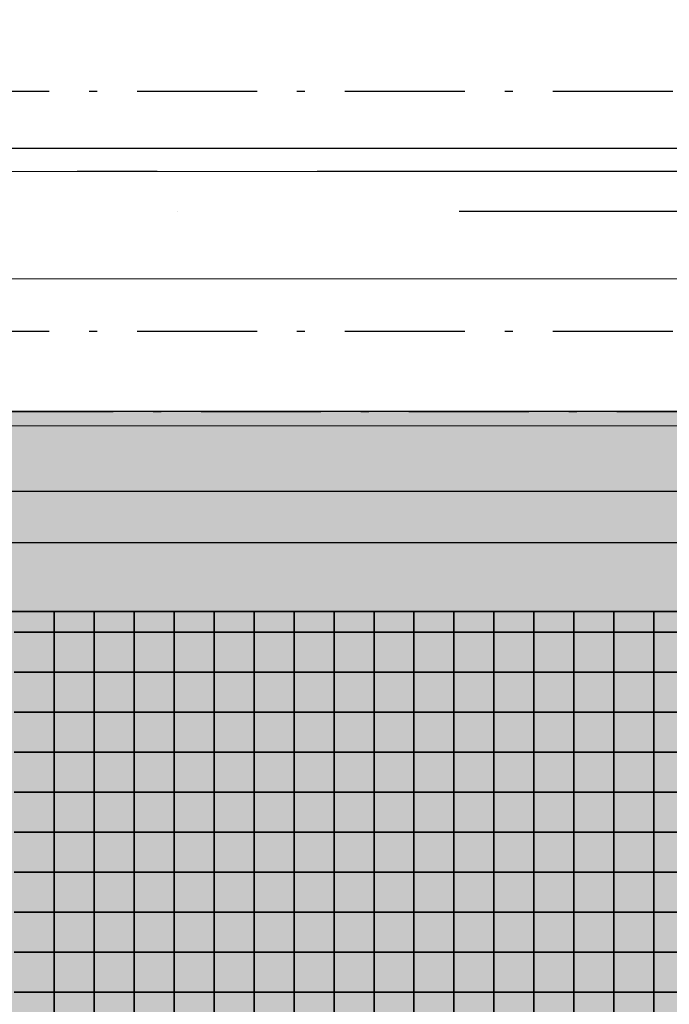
# Model space of a CAD drawing. Header units: millimetres. Extents: x -173281 to 144469, y -85977 to 83288.
# Tile 118 of 256: x -66947 to -66540, y -44333 to -43717. Entities that reach past the tile are written whole.
import ezdxf
from ezdxf.enums import TextEntityAlignment as Align

# ---------------------------------------------------------------- set-up
doc = ezdxf.new("R2010")
doc.units = ezdxf.units.MM
doc.header["$LTSCALE"] = 0.5
doc.header["$MEASUREMENT"] = 0
for name, pattern in [('Akselinje', [1500, 1000, -200, 100, -200]), ('Over snittplan', [260, 150, -50, 10, -50]), ('PLINE', [0]), ('Prikk & stiplet', [1340.555525, 705.555534, -352.777767, 0, -282.222223])]:
    doc.linetypes.add(name, pattern=pattern)
for name, color, linetype in [('216- Direkte fundamentering(Nye konstruksjoner)', 7, 'Continuous'), ('223- Bjelker', 7, 'Continuous'), ('231- Bærende yttervegger', 7, 'Continuous'), ('231- Bærende yttervegger(Nye konstruksjoner)', 7, 'Continuous'), ('244- Vinduer_ dører_ foldevegger(Nye konstruksjoner)', 7, 'Continuous'), ('252- Gulv på grunn_ bunnplate', 7, 'Continuous'), ('255- Gulvoverflate (Skravur)(Nye konstruksjoner)', 7, 'Continuous'), ('256- Faste himlinger og overflatebehandling(Nye konstruksjoner)', 7, 'Continuous'), ('82-- Modullinjer', 7, 'Continuous')]:
    doc.layers.add(name, color=color, linetype=linetype)
doc.layers.add('234- Vinduer_ dører_ porter(Nye konstruksjoner)', color=7, linetype='Continuous', lineweight=0)
doc.styles.add('GENERATED_STYLE_2', font='arial.ttf')

# ---------------------------------------------------------------- blocks, each defined once
blk = doc.blocks.new('*X32')
at = {"layer": '255- Gulvoverflate (Skravur)(Nye konstruksjoner)', "linetype": 'PLINE'}
for p, q in [((-66925, -44100), (-66925, -44086.93)), ((-66925, -44086.93), (-66925, -44100)), ((-66900, -44100), (-66900, -44086.93)), ((-66900, -44086.93), (-66900, -44100)), ((-66875, -44100), (-66875, -44086.93)), ((-66875, -44086.93), (-66875, -44100)), ((-66850, -44100), (-66850, -44086.93)), ((-66850, -44086.93), (-66850, -44100)), ((-66825, -44100), (-66825, -44086.93)), ((-66825, -44086.93), (-66825, -44100)), ((-66800, -44100), (-66800, -44086.93)), ((-66800, -44086.93), (-66800, -44100)), ((-66775, -44100), (-66775, -44086.93)), ((-66775, -44086.93), (-66775, -44100)), ((-66750, -44100), (-66750, -44086.93)), ((-66750, -44086.93), (-66750, -44100)), ((-66725, -44100), (-66725, -44086.93)), ((-66725, -44086.93), (-66725, -44100)), ((-66700, -44100), (-66700, -44086.93)), ((-66700, -44086.93), (-66700, -44100)), ((-66675, -44100), (-66675, -44086.93)), ((-66675, -44086.93), (-66675, -44100)), ((-66650, -44100), (-66650, -44086.93)), ((-66650, -44086.93), (-66650, -44100)), ((-66625, -44100), (-66625, -44086.93)), ((-66625, -44086.93), (-66625, -44100)), ((-66600, -44100), (-66600, -44086.93)), ((-66600, -44086.93), (-66600, -44100)), ((-66575, -44100), (-66575, -44086.93)), ((-66575, -44086.93), (-66575, -44100)), ((-66550, -44100), (-66550, -44086.93)), ((-66550, -44086.93), (-66550, -44100)), ((-66950, -44100), (-66925, -44100)), ((-66925, -44100), (-66950, -44100)), ((-66925, -44100), (-66900, -44100)), ((-66925, -44125), (-66925, -44100)), ((-66900, -44100), (-66925, -44100)), ((-66925, -44100), (-66925, -44125)), ((-66900, -44100), (-66875, -44100)), ((-66900, -44125), (-66900, -44100)), ((-66875, -44100), (-66900, -44100)), ((-66900, -44100), (-66900, -44125)), ((-66875, -44100), (-66850, -44100)), ((-66875, -44125), (-66875, -44100)), ((-66850, -44100), (-66875, -44100)), ((-66875, -44100), (-66875, -44125)), ((-66850, -44100), (-66825, -44100)), ((-66850, -44125), (-66850, -44100)), ((-66825, -44100), (-66850, -44100)), ((-66850, -44100), (-66850, -44125)), ((-66825, -44100), (-66800, -44100)), ((-66825, -44125), (-66825, -44100)), ((-66800, -44100), (-66825, -44100)), ((-66825, -44100), (-66825, -44125)), ((-66800, -44100), (-66775, -44100)), ((-66800, -44125), (-66800, -44100)), ((-66775, -44100), (-66800, -44100)), ((-66800, -44100), (-66800, -44125)), ((-66775, -44100), (-66750, -44100)), ((-66775, -44125), (-66775, -44100)), ((-66750, -44100), (-66775, -44100)), ((-66775, -44100), (-66775, -44125)), ((-66750, -44100), (-66725, -44100)), ((-66750, -44125), (-66750, -44100)), ((-66725, -44100), (-66750, -44100)), ((-66750, -44100), (-66750, -44125)), ((-66725, -44100), (-66700, -44100)), ((-66725, -44125), (-66725, -44100)), ((-66700, -44100), (-66725, -44100)), ((-66725, -44100), (-66725, -44125)), ((-66700, -44100), (-66675, -44100)), ((-66700, -44125), (-66700, -44100)), ((-66675, -44100), (-66700, -44100)), ((-66700, -44100), (-66700, -44125)), ((-66675, -44100), (-66650, -44100)), ((-66675, -44125), (-66675, -44100)), ((-66650, -44100), (-66675, -44100)), ((-66675, -44100), (-66675, -44125)), ((-66650, -44100), (-66625, -44100)), ((-66650, -44125), (-66650, -44100)), ((-66625, -44100), (-66650, -44100)), ((-66650, -44100), (-66650, -44125)), ((-66625, -44100), (-66600, -44100)), ((-66625, -44125), (-66625, -44100)), ((-66600, -44100), (-66625, -44100)), ((-66625, -44100), (-66625, -44125)), ((-66600, -44100), (-66575, -44100)), ((-66600, -44125), (-66600, -44100)), ((-66575, -44100), (-66600, -44100)), ((-66600, -44100), (-66600, -44125)), ((-66575, -44100), (-66550, -44100)), ((-66575, -44125), (-66575, -44100)), ((-66550, -44100), (-66575, -44100)), ((-66575, -44100), (-66575, -44125)), ((-66550, -44100), (-66525, -44100)), ((-66550, -44125), (-66550, -44100)), ((-66525, -44100), (-66550, -44100)), ((-66550, -44100), (-66550, -44125)), ((-66950, -44125), (-66925, -44125)), ((-66925, -44125), (-66950, -44125)), ((-66925, -44125), (-66900, -44125)), ((-66925, -44150), (-66925, -44125)), ((-66900, -44125), (-66925, -44125)), ((-66925, -44125), (-66925, -44150)), ((-66900, -44125), (-66875, -44125)), ((-66900, -44150), (-66900, -44125)), ((-66875, -44125), (-66900, -44125)), ((-66900, -44125), (-66900, -44150)), ((-66875, -44125), (-66850, -44125)), ((-66875, -44150), (-66875, -44125)), ((-66850, -44125), (-66875, -44125)), ((-66875, -44125), (-66875, -44150)), ((-66850, -44125), (-66825, -44125)), ((-66850, -44150), (-66850, -44125)), ((-66825, -44125), (-66850, -44125)), ((-66850, -44125), (-66850, -44150)), ((-66825, -44125), (-66800, -44125)), ((-66825, -44150), (-66825, -44125)), ((-66800, -44125), (-66825, -44125)), ((-66825, -44125), (-66825, -44150)), ((-66800, -44125), (-66775, -44125)), ((-66800, -44150), (-66800, -44125)), ((-66775, -44125), (-66800, -44125)), ((-66800, -44125), (-66800, -44150)), ((-66775, -44125), (-66750, -44125)), ((-66775, -44150), (-66775, -44125)), ((-66750, -44125), (-66775, -44125)), ((-66775, -44125), (-66775, -44150)), ((-66750, -44125), (-66725, -44125)), ((-66750, -44150), (-66750, -44125)), ((-66725, -44125), (-66750, -44125)), ((-66750, -44125), (-66750, -44150)), ((-66725, -44125), (-66700, -44125)), ((-66725, -44150), (-66725, -44125)), ((-66700, -44125), (-66725, -44125)), ((-66725, -44125), (-66725, -44150)), ((-66700, -44125), (-66675, -44125)), ((-66700, -44150), (-66700, -44125)), ((-66675, -44125), (-66700, -44125)), ((-66700, -44125), (-66700, -44150)), ((-66675, -44125), (-66650, -44125)), ((-66675, -44150), (-66675, -44125)), ((-66650, -44125), (-66675, -44125)), ((-66675, -44125), (-66675, -44150)), ((-66650, -44125), (-66625, -44125)), ((-66650, -44150), (-66650, -44125)), ((-66625, -44125), (-66650, -44125)), ((-66650, -44125), (-66650, -44150)), ((-66625, -44125), (-66600, -44125)), ((-66625, -44150), (-66625, -44125)), ((-66600, -44125), (-66625, -44125)), ((-66625, -44125), (-66625, -44150)), ((-66600, -44125), (-66575, -44125)), ((-66600, -44150), (-66600, -44125)), ((-66575, -44125), (-66600, -44125)), ((-66600, -44125), (-66600, -44150)), ((-66575, -44125), (-66550, -44125)), ((-66575, -44150), (-66575, -44125)), ((-66550, -44125), (-66575, -44125)), ((-66575, -44125), (-66575, -44150)), ((-66550, -44125), (-66525, -44125)), ((-66550, -44150), (-66550, -44125)), ((-66525, -44125), (-66550, -44125)), ((-66550, -44125), (-66550, -44150)), ((-66950, -44150), (-66925, -44150)), ((-66925, -44150), (-66950, -44150)), ((-66925, -44150), (-66900, -44150)), ((-66925, -44175), (-66925, -44150)), ((-66900, -44150), (-66925, -44150)), ((-66925, -44150), (-66925, -44175)), ((-66900, -44150), (-66875, -44150)), ((-66900, -44175), (-66900, -44150)), ((-66875, -44150), (-66900, -44150)), ((-66900, -44150), (-66900, -44175)), ((-66875, -44150), (-66850, -44150)), ((-66875, -44175), (-66875, -44150)), ((-66850, -44150), (-66875, -44150)), ((-66875, -44150), (-66875, -44175)), ((-66850, -44150), (-66825, -44150)), ((-66850, -44175), (-66850, -44150)), ((-66825, -44150), (-66850, -44150)), ((-66850, -44150), (-66850, -44175)), ((-66825, -44150), (-66800, -44150)), ((-66825, -44175), (-66825, -44150)), ((-66800, -44150), (-66825, -44150)), ((-66825, -44150), (-66825, -44175)), ((-66800, -44150), (-66775, -44150)), ((-66800, -44175), (-66800, -44150)), ((-66775, -44150), (-66800, -44150)), ((-66800, -44150), (-66800, -44175)), ((-66775, -44150), (-66750, -44150)), ((-66775, -44175), (-66775, -44150)), ((-66750, -44150), (-66775, -44150)), ((-66775, -44150), (-66775, -44175)), ((-66750, -44150), (-66725, -44150)), ((-66750, -44175), (-66750, -44150)), ((-66725, -44150), (-66750, -44150)), ((-66750, -44150), (-66750, -44175)), ((-66725, -44150), (-66700, -44150)), ((-66725, -44175), (-66725, -44150)), ((-66700, -44150), (-66725, -44150)), ((-66725, -44150), (-66725, -44175)), ((-66700, -44150), (-66675, -44150)), ((-66700, -44175), (-66700, -44150)), ((-66675, -44150), (-66700, -44150)), ((-66700, -44150), (-66700, -44175)), ((-66675, -44150), (-66650, -44150)), ((-66675, -44175), (-66675, -44150)), ((-66650, -44150), (-66675, -44150)), ((-66675, -44150), (-66675, -44175)), ((-66650, -44150), (-66625, -44150)), ((-66650, -44175), (-66650, -44150)), ((-66625, -44150), (-66650, -44150)), ((-66650, -44150), (-66650, -44175)), ((-66625, -44150), (-66600, -44150)), ((-66625, -44175), (-66625, -44150)), ((-66600, -44150), (-66625, -44150)), ((-66625, -44150), (-66625, -44175)), ((-66600, -44150), (-66575, -44150)), ((-66600, -44175), (-66600, -44150)), ((-66575, -44150), (-66600, -44150)), ((-66600, -44150), (-66600, -44175)), ((-66575, -44150), (-66550, -44150)), ((-66575, -44175), (-66575, -44150)), ((-66550, -44150), (-66575, -44150)), ((-66575, -44150), (-66575, -44175)), ((-66550, -44150), (-66525, -44150)), ((-66550, -44175), (-66550, -44150)), ((-66525, -44150), (-66550, -44150)), ((-66550, -44150), (-66550, -44175)), ((-66950, -44175), (-66925, -44175)), ((-66925, -44175), (-66950, -44175)), ((-66925, -44175), (-66900, -44175)), ((-66925, -44200), (-66925, -44175)), ((-66900, -44175), (-66925, -44175)), ((-66925, -44175), (-66925, -44200)), ((-66900, -44175), (-66875, -44175)), ((-66900, -44200), (-66900, -44175)), ((-66875, -44175), (-66900, -44175)), ((-66900, -44175), (-66900, -44200)), ((-66875, -44175), (-66850, -44175)), ((-66875, -44200), (-66875, -44175)), ((-66850, -44175), (-66875, -44175)), ((-66875, -44175), (-66875, -44200)), ((-66850, -44175), (-66825, -44175)), ((-66850, -44200), (-66850, -44175)), ((-66825, -44175), (-66850, -44175)), ((-66850, -44175), (-66850, -44200)), ((-66825, -44175), (-66800, -44175)), ((-66825, -44200), (-66825, -44175)), ((-66800, -44175), (-66825, -44175)), ((-66825, -44175), (-66825, -44200)), ((-66800, -44175), (-66775, -44175)), ((-66800, -44200), (-66800, -44175)), ((-66775, -44175), (-66800, -44175)), ((-66800, -44175), (-66800, -44200)), ((-66775, -44175), (-66750, -44175)), ((-66775, -44200), (-66775, -44175)), ((-66750, -44175), (-66775, -44175)), ((-66775, -44175), (-66775, -44200)), ((-66750, -44175), (-66725, -44175)), ((-66750, -44200), (-66750, -44175)), ((-66725, -44175), (-66750, -44175)), ((-66750, -44175), (-66750, -44200)), ((-66725, -44175), (-66700, -44175)), ((-66725, -44200), (-66725, -44175)), ((-66700, -44175), (-66725, -44175)), ((-66725, -44175), (-66725, -44200)), ((-66700, -44175), (-66675, -44175)), ((-66700, -44200), (-66700, -44175)), ((-66675, -44175), (-66700, -44175)), ((-66700, -44175), (-66700, -44200)), ((-66675, -44175), (-66650, -44175)), ((-66675, -44200), (-66675, -44175)), ((-66650, -44175), (-66675, -44175)), ((-66675, -44175), (-66675, -44200)), ((-66650, -44175), (-66625, -44175)), ((-66650, -44200), (-66650, -44175)), ((-66625, -44175), (-66650, -44175)), ((-66650, -44175), (-66650, -44200)), ((-66625, -44175), (-66600, -44175)), ((-66625, -44200), (-66625, -44175)), ((-66600, -44175), (-66625, -44175)), ((-66625, -44175), (-66625, -44200)), ((-66600, -44175), (-66575, -44175)), ((-66600, -44200), (-66600, -44175)), ((-66575, -44175), (-66600, -44175)), ((-66600, -44175), (-66600, -44200)), ((-66575, -44175), (-66550, -44175)), ((-66575, -44200), (-66575, -44175)), ((-66550, -44175), (-66575, -44175)), ((-66575, -44175), (-66575, -44200)), ((-66550, -44175), (-66525, -44175)), ((-66550, -44200), (-66550, -44175)), ((-66525, -44175), (-66550, -44175)), ((-66550, -44175), (-66550, -44200)), ((-66950, -44200), (-66925, -44200)), ((-66925, -44200), (-66950, -44200)), ((-66925, -44200), (-66900, -44200)), ((-66925, -44225), (-66925, -44200)), ((-66900, -44200), (-66925, -44200)), ((-66925, -44200), (-66925, -44225)), ((-66900, -44200), (-66875, -44200)), ((-66900, -44225), (-66900, -44200)), ((-66875, -44200), (-66900, -44200)), ((-66900, -44200), (-66900, -44225)), ((-66875, -44200), (-66850, -44200)), ((-66875, -44225), (-66875, -44200)), ((-66850, -44200), (-66875, -44200)), ((-66875, -44200), (-66875, -44225)), ((-66850, -44200), (-66825, -44200)), ((-66850, -44225), (-66850, -44200)), ((-66825, -44200), (-66850, -44200)), ((-66850, -44200), (-66850, -44225)), ((-66825, -44200), (-66800, -44200)), ((-66825, -44225), (-66825, -44200)), ((-66800, -44200), (-66825, -44200)), ((-66825, -44200), (-66825, -44225)), ((-66800, -44200), (-66775, -44200)), ((-66800, -44225), (-66800, -44200)), ((-66775, -44200), (-66800, -44200)), ((-66800, -44200), (-66800, -44225)), ((-66775, -44200), (-66750, -44200)), ((-66775, -44225), (-66775, -44200)), ((-66750, -44200), (-66775, -44200)), ((-66775, -44200), (-66775, -44225)), ((-66750, -44200), (-66725, -44200)), ((-66750, -44225), (-66750, -44200)), ((-66725, -44200), (-66750, -44200)), ((-66750, -44200), (-66750, -44225)), ((-66725, -44200), (-66700, -44200)), ((-66725, -44225), (-66725, -44200)), ((-66700, -44200), (-66725, -44200)), ((-66725, -44200), (-66725, -44225)), ((-66700, -44200), (-66675, -44200)), ((-66700, -44225), (-66700, -44200)), ((-66675, -44200), (-66700, -44200)), ((-66700, -44200), (-66700, -44225)), ((-66675, -44200), (-66650, -44200)), ((-66675, -44225), (-66675, -44200)), ((-66650, -44200), (-66675, -44200)), ((-66675, -44200), (-66675, -44225)), ((-66650, -44200), (-66625, -44200)), ((-66650, -44225), (-66650, -44200)), ((-66625, -44200), (-66650, -44200)), ((-66650, -44200), (-66650, -44225)), ((-66625, -44200), (-66600, -44200)), ((-66625, -44225), (-66625, -44200)), ((-66600, -44200), (-66625, -44200)), ((-66625, -44200), (-66625, -44225)), ((-66600, -44200), (-66575, -44200)), ((-66600, -44225), (-66600, -44200)), ((-66575, -44200), (-66600, -44200)), ((-66600, -44200), (-66600, -44225)), ((-66575, -44200), (-66550, -44200)), ((-66575, -44225), (-66575, -44200)), ((-66550, -44200), (-66575, -44200)), ((-66575, -44200), (-66575, -44225)), ((-66550, -44200), (-66525, -44200)), ((-66550, -44225), (-66550, -44200)), ((-66525, -44200), (-66550, -44200)), ((-66550, -44200), (-66550, -44225)), ((-66950, -44225), (-66925, -44225)), ((-66925, -44225), (-66950, -44225)), ((-66925, -44225), (-66900, -44225)), ((-66925, -44250), (-66925, -44225)), ((-66900, -44225), (-66925, -44225)), ((-66925, -44225), (-66925, -44250)), ((-66900, -44225), (-66875, -44225)), ((-66900, -44250), (-66900, -44225)), ((-66875, -44225), (-66900, -44225)), ((-66900, -44225), (-66900, -44250)), ((-66875, -44225), (-66850, -44225)), ((-66875, -44250), (-66875, -44225)), ((-66850, -44225), (-66875, -44225)), ((-66875, -44225), (-66875, -44250)), ((-66850, -44225), (-66825, -44225)), ((-66850, -44250), (-66850, -44225)), ((-66825, -44225), (-66850, -44225)), ((-66850, -44225), (-66850, -44250)), ((-66825, -44225), (-66800, -44225)), ((-66825, -44250), (-66825, -44225)), ((-66800, -44225), (-66825, -44225)), ((-66825, -44225), (-66825, -44250)), ((-66800, -44225), (-66775, -44225)), ((-66800, -44250), (-66800, -44225)), ((-66775, -44225), (-66800, -44225)), ((-66800, -44225), (-66800, -44250)), ((-66775, -44225), (-66750, -44225)), ((-66775, -44250), (-66775, -44225)), ((-66750, -44225), (-66775, -44225)), ((-66775, -44225), (-66775, -44250)), ((-66750, -44225), (-66725, -44225)), ((-66750, -44250), (-66750, -44225)), ((-66725, -44225), (-66750, -44225)), ((-66750, -44225), (-66750, -44250)), ((-66725, -44225), (-66700, -44225)), ((-66725, -44250), (-66725, -44225)), ((-66700, -44225), (-66725, -44225)), ((-66725, -44225), (-66725, -44250)), ((-66700, -44225), (-66675, -44225)), ((-66700, -44250), (-66700, -44225)), ((-66675, -44225), (-66700, -44225)), ((-66700, -44225), (-66700, -44250)), ((-66675, -44225), (-66650, -44225)), ((-66675, -44250), (-66675, -44225)), ((-66650, -44225), (-66675, -44225)), ((-66675, -44225), (-66675, -44250)), ((-66650, -44225), (-66625, -44225)), ((-66650, -44250), (-66650, -44225)), ((-66625, -44225), (-66650, -44225)), ((-66650, -44225), (-66650, -44250)), ((-66625, -44225), (-66600, -44225)), ((-66625, -44250), (-66625, -44225)), ((-66600, -44225), (-66625, -44225)), ((-66625, -44225), (-66625, -44250)), ((-66600, -44225), (-66575, -44225)), ((-66600, -44250), (-66600, -44225)), ((-66575, -44225), (-66600, -44225)), ((-66600, -44225), (-66600, -44250)), ((-66575, -44225), (-66550, -44225)), ((-66575, -44250), (-66575, -44225)), ((-66550, -44225), (-66575, -44225)), ((-66575, -44225), (-66575, -44250)), ((-66550, -44225), (-66525, -44225)), ((-66550, -44250), (-66550, -44225)), ((-66525, -44225), (-66550, -44225)), ((-66550, -44225), (-66550, -44250)), ((-66950, -44250), (-66925, -44250)), ((-66925, -44250), (-66950, -44250)), ((-66925, -44250), (-66900, -44250)), ((-66925, -44275), (-66925, -44250)), ((-66900, -44250), (-66925, -44250)), ((-66925, -44250), (-66925, -44275)), ((-66900, -44250), (-66875, -44250)), ((-66900, -44275), (-66900, -44250)), ((-66875, -44250), (-66900, -44250)), ((-66900, -44250), (-66900, -44275)), ((-66875, -44250), (-66850, -44250)), ((-66875, -44275), (-66875, -44250)), ((-66850, -44250), (-66875, -44250)), ((-66875, -44250), (-66875, -44275)), ((-66850, -44250), (-66825, -44250)), ((-66850, -44275), (-66850, -44250)), ((-66825, -44250), (-66850, -44250)), ((-66850, -44250), (-66850, -44275)), ((-66825, -44250), (-66800, -44250)), ((-66825, -44275), (-66825, -44250)), ((-66800, -44250), (-66825, -44250)), ((-66825, -44250), (-66825, -44275)), ((-66800, -44250), (-66775, -44250)), ((-66800, -44275), (-66800, -44250)), ((-66775, -44250), (-66800, -44250)), ((-66800, -44250), (-66800, -44275)), ((-66775, -44250), (-66750, -44250)), ((-66775, -44275), (-66775, -44250)), ((-66750, -44250), (-66775, -44250)), ((-66775, -44250), (-66775, -44275)), ((-66750, -44250), (-66725, -44250)), ((-66750, -44275), (-66750, -44250)), ((-66725, -44250), (-66750, -44250)), ((-66750, -44250), (-66750, -44275)), ((-66725, -44250), (-66700, -44250)), ((-66725, -44275), (-66725, -44250)), ((-66700, -44250), (-66725, -44250)), ((-66725, -44250), (-66725, -44275)), ((-66700, -44250), (-66675, -44250)), ((-66700, -44275), (-66700, -44250)), ((-66675, -44250), (-66700, -44250)), ((-66700, -44250), (-66700, -44275)), ((-66675, -44250), (-66650, -44250)), ((-66675, -44275), (-66675, -44250)), ((-66650, -44250), (-66675, -44250)), ((-66675, -44250), (-66675, -44275)), ((-66650, -44250), (-66625, -44250)), ((-66650, -44275), (-66650, -44250)), ((-66625, -44250), (-66650, -44250)), ((-66650, -44250), (-66650, -44275)), ((-66625, -44250), (-66600, -44250)), ((-66625, -44275), (-66625, -44250)), ((-66600, -44250), (-66625, -44250)), ((-66625, -44250), (-66625, -44275)), ((-66600, -44250), (-66575, -44250)), ((-66600, -44275), (-66600, -44250)), ((-66575, -44250), (-66600, -44250)), ((-66600, -44250), (-66600, -44275)), ((-66575, -44250), (-66550, -44250)), ((-66575, -44275), (-66575, -44250)), ((-66550, -44250), (-66575, -44250)), ((-66575, -44250), (-66575, -44275)), ((-66550, -44250), (-66525, -44250)), ((-66550, -44275), (-66550, -44250)), ((-66525, -44250), (-66550, -44250)), ((-66550, -44250), (-66550, -44275)), ((-66950, -44275), (-66925, -44275)), ((-66925, -44275), (-66950, -44275)), ((-66925, -44275), (-66900, -44275)), ((-66925, -44300), (-66925, -44275)), ((-66900, -44275), (-66925, -44275)), ((-66925, -44275), (-66925, -44300)), ((-66900, -44275), (-66875, -44275)), ((-66900, -44300), (-66900, -44275)), ((-66875, -44275), (-66900, -44275)), ((-66900, -44275), (-66900, -44300)), ((-66875, -44275), (-66850, -44275)), ((-66875, -44300), (-66875, -44275)), ((-66850, -44275), (-66875, -44275)), ((-66875, -44275), (-66875, -44300)), ((-66850, -44275), (-66825, -44275)), ((-66850, -44300), (-66850, -44275)), ((-66825, -44275), (-66850, -44275)), ((-66850, -44275), (-66850, -44300)), ((-66825, -44275), (-66800, -44275)), ((-66825, -44300), (-66825, -44275)), ((-66800, -44275), (-66825, -44275)), ((-66825, -44275), (-66825, -44300)), ((-66800, -44275), (-66775, -44275)), ((-66800, -44300), (-66800, -44275)), ((-66775, -44275), (-66800, -44275)), ((-66800, -44275), (-66800, -44300)), ((-66775, -44275), (-66750, -44275)), ((-66775, -44300), (-66775, -44275)), ((-66750, -44275), (-66775, -44275)), ((-66775, -44275), (-66775, -44300)), ((-66750, -44275), (-66725, -44275)), ((-66750, -44300), (-66750, -44275)), ((-66725, -44275), (-66750, -44275)), ((-66750, -44275), (-66750, -44300)), ((-66725, -44275), (-66700, -44275)), ((-66725, -44300), (-66725, -44275)), ((-66700, -44275), (-66725, -44275)), ((-66725, -44275), (-66725, -44300)), ((-66700, -44275), (-66675, -44275)), ((-66700, -44300), (-66700, -44275)), ((-66675, -44275), (-66700, -44275)), ((-66700, -44275), (-66700, -44300)), ((-66675, -44275), (-66650, -44275)), ((-66675, -44300), (-66675, -44275)), ((-66650, -44275), (-66675, -44275)), ((-66675, -44275), (-66675, -44300)), ((-66650, -44275), (-66625, -44275)), ((-66650, -44300), (-66650, -44275)), ((-66625, -44275), (-66650, -44275)), ((-66650, -44275), (-66650, -44300)), ((-66625, -44275), (-66600, -44275)), ((-66625, -44300), (-66625, -44275)), ((-66600, -44275), (-66625, -44275)), ((-66625, -44275), (-66625, -44300)), ((-66600, -44275), (-66575, -44275)), ((-66600, -44300), (-66600, -44275)), ((-66575, -44275), (-66600, -44275)), ((-66600, -44275), (-66600, -44300)), ((-66575, -44275), (-66550, -44275)), ((-66575, -44300), (-66575, -44275)), ((-66550, -44275), (-66575, -44275)), ((-66575, -44275), (-66575, -44300)), ((-66550, -44275), (-66525, -44275)), ((-66550, -44300), (-66550, -44275)), ((-66525, -44275), (-66550, -44275)), ((-66550, -44275), (-66550, -44300)), ((-66950, -44300), (-66925, -44300)), ((-66925, -44300), (-66950, -44300)), ((-66925, -44300), (-66900, -44300)), ((-66925, -44325), (-66925, -44300)), ((-66900, -44300), (-66925, -44300)), ((-66925, -44300), (-66925, -44325)), ((-66900, -44300), (-66875, -44300)), ((-66900, -44325), (-66900, -44300)), ((-66875, -44300), (-66900, -44300)), ((-66900, -44300), (-66900, -44325)), ((-66875, -44300), (-66850, -44300)), ((-66875, -44325), (-66875, -44300)), ((-66850, -44300), (-66875, -44300)), ((-66875, -44300), (-66875, -44325)), ((-66850, -44300), (-66825, -44300)), ((-66850, -44325), (-66850, -44300)), ((-66825, -44300), (-66850, -44300)), ((-66850, -44300), (-66850, -44325)), ((-66825, -44300), (-66800, -44300)), ((-66825, -44325), (-66825, -44300)), ((-66800, -44300), (-66825, -44300)), ((-66825, -44300), (-66825, -44325)), ((-66800, -44300), (-66775, -44300)), ((-66800, -44325), (-66800, -44300)), ((-66775, -44300), (-66800, -44300)), ((-66800, -44300), (-66800, -44325)), ((-66775, -44300), (-66750, -44300)), ((-66775, -44325), (-66775, -44300)), ((-66750, -44300), (-66775, -44300)), ((-66775, -44300), (-66775, -44325)), ((-66750, -44300), (-66725, -44300)), ((-66750, -44325), (-66750, -44300)), ((-66725, -44300), (-66750, -44300)), ((-66750, -44300), (-66750, -44325)), ((-66725, -44300), (-66700, -44300)), ((-66725, -44325), (-66725, -44300)), ((-66700, -44300), (-66725, -44300)), ((-66725, -44300), (-66725, -44325)), ((-66700, -44300), (-66675, -44300)), ((-66700, -44325), (-66700, -44300)), ((-66675, -44300), (-66700, -44300)), ((-66700, -44300), (-66700, -44325)), ((-66675, -44300), (-66650, -44300)), ((-66675, -44325), (-66675, -44300)), ((-66650, -44300), (-66675, -44300)), ((-66675, -44300), (-66675, -44325)), ((-66650, -44300), (-66625, -44300)), ((-66650, -44325), (-66650, -44300)), ((-66625, -44300), (-66650, -44300)), ((-66650, -44300), (-66650, -44325)), ((-66625, -44300), (-66600, -44300)), ((-66625, -44325), (-66625, -44300)), ((-66600, -44300), (-66625, -44300)), ((-66625, -44300), (-66625, -44325)), ((-66600, -44300), (-66575, -44300)), ((-66600, -44325), (-66600, -44300)), ((-66575, -44300), (-66600, -44300)), ((-66600, -44300), (-66600, -44325)), ((-66575, -44300), (-66550, -44300)), ((-66575, -44325), (-66575, -44300)), ((-66550, -44300), (-66575, -44300)), ((-66575, -44300), (-66575, -44325)), ((-66550, -44300), (-66525, -44300)), ((-66550, -44325), (-66550, -44300)), ((-66525, -44300), (-66550, -44300)), ((-66550, -44300), (-66550, -44325)), ((-66950, -44325), (-66925, -44325)), ((-66925, -44325), (-66950, -44325)), ((-66925, -44325), (-66900, -44325)), ((-66925, -44350), (-66925, -44325)), ((-66900, -44325), (-66925, -44325)), ((-66925, -44325), (-66925, -44350)), ((-66900, -44325), (-66875, -44325)), ((-66900, -44350), (-66900, -44325)), ((-66875, -44325), (-66900, -44325)), ((-66900, -44325), (-66900, -44350)), ((-66875, -44325), (-66850, -44325)), ((-66875, -44350), (-66875, -44325)), ((-66850, -44325), (-66875, -44325)), ((-66875, -44325), (-66875, -44350)), ((-66850, -44325), (-66825, -44325)), ((-66850, -44350), (-66850, -44325)), ((-66825, -44325), (-66850, -44325)), ((-66850, -44325), (-66850, -44350)), ((-66825, -44325), (-66800, -44325)), ((-66825, -44350), (-66825, -44325)), ((-66800, -44325), (-66825, -44325)), ((-66825, -44325), (-66825, -44350)), ((-66800, -44325), (-66775, -44325)), ((-66800, -44350), (-66800, -44325)), ((-66775, -44325), (-66800, -44325)), ((-66800, -44325), (-66800, -44350)), ((-66775, -44325), (-66750, -44325)), ((-66775, -44350), (-66775, -44325)), ((-66750, -44325), (-66775, -44325)), ((-66775, -44325), (-66775, -44350)), ((-66750, -44325), (-66725, -44325)), ((-66750, -44350), (-66750, -44325)), ((-66725, -44325), (-66750, -44325)), ((-66750, -44325), (-66750, -44350)), ((-66725, -44325), (-66700, -44325)), ((-66725, -44350), (-66725, -44325)), ((-66700, -44325), (-66725, -44325)), ((-66725, -44325), (-66725, -44350)), ((-66700, -44325), (-66675, -44325)), ((-66700, -44350), (-66700, -44325)), ((-66675, -44325), (-66700, -44325)), ((-66700, -44325), (-66700, -44350)), ((-66675, -44325), (-66650, -44325)), ((-66675, -44350), (-66675, -44325)), ((-66650, -44325), (-66675, -44325)), ((-66675, -44325), (-66675, -44350)), ((-66650, -44325), (-66625, -44325)), ((-66650, -44350), (-66650, -44325)), ((-66625, -44325), (-66650, -44325)), ((-66650, -44325), (-66650, -44350)), ((-66625, -44325), (-66600, -44325)), ((-66625, -44350), (-66625, -44325)), ((-66600, -44325), (-66625, -44325)), ((-66625, -44325), (-66625, -44350)), ((-66600, -44325), (-66575, -44325)), ((-66600, -44350), (-66600, -44325)), ((-66575, -44325), (-66600, -44325)), ((-66600, -44325), (-66600, -44350)), ((-66575, -44325), (-66550, -44325)), ((-66575, -44350), (-66575, -44325)), ((-66550, -44325), (-66575, -44325)), ((-66575, -44325), (-66575, -44350)), ((-66550, -44325), (-66525, -44325)), ((-66550, -44350), (-66550, -44325)), ((-66525, -44325), (-66550, -44325)), ((-66550, -44325), (-66550, -44350))]:
    blk.add_line(p, q, dxfattribs=at)
blk = doc.blocks.new('Dør tofløyet[26]')
at = {"layer": '234- Vinduer_ dører_ porter(Nye konstruksjoner)', "linetype": 'PLINE'}
for p, q in [((-65868.16, -43811.93), (-67388.16, -43811.93)), ((-67323.16, -43878.93), (-65933.16, -43878.93)), ((-65868.16, -43961.93), (-67388.16, -43961.93)), ((-65933.16, -43970.93), (-67323.16, -43970.93))]:
    blk.add_line(p, q, dxfattribs=at)
blk.add_arc((-67323.16, -43970.93), 968, 270, 0, dxfattribs=at)
blk = doc.blocks.new('Standard grid marker[192]', base_point=(20939.46, -43811.93))
at = {"layer": '82-- Modullinjer', "linetype": 'Akselinje'}
blk.add_line((20739.46, -43811.93), (-81321.28, -43811.93), dxfattribs=at)
at = {"layer": '82-- Modullinjer', "style": 'GENERATED_STYLE_2'}
for tag, p in [('AC_MarkerText_1_0', (21061.96, -43851.93)), ('AC_MarkerText_1_1', (-81898.78, -43851.93))]:
    blk.add_attdef(tag, text='', height=175, rotation=90, dxfattribs=at).set_placement(p, align=Align.TOP_CENTER)

msp = doc.modelspace()

# ---------------------------------------------------------------- hatches: boundary and pattern name
at = {"layer": '256- Faste himlinger og overflatebehandling(Nye konstruksjoner)', "linetype": 'Continuous'}
msp.add_hatch(color=256, dxfattribs=at).paths.add_polyline_path([(-77573.16, -45166.93), (-76163.16, -45166.93), (-76163.16, -46156.93), (-69793.16, -46156.93), (-66143.16, -46186.93), (-60353.16, -46186.93), (-60353.16, -43186.93), (-59123.16, -43186.93), (-59123.16, -36146.93), (-60353.16, -36146.93), (-60353.16, -12056.93), (-61323.16, -12056.93), (-61323.16, -14921.93), (-61193.16, -14921.93), (-61193.16, -15296.93), (-61378.16, -15296.93), (-61378.16, -25536.93), (-61193.16, -25536.93), (-61193.16, -25911.93), (-61323.16, -25911.93), (-61323.16, -37221.93), (-60173.16, -37221.93), (-60173.16, -42061.93), (-61323.16, -42061.93), (-61323.16, -43961.93), (-70863.16, -43961.93), (-70863.16, -45161.93), (-75178.16, -45161.93), (-75178.16, -43961.93), (-76398.16, -43961.93), (-76398.16, -44096.93), (-76683.16, -44096.93), (-76683.16, -39207.93), (-77573.16, -39207.93)])

# ---------------------------------------------------------------- linework, layer by layer
at = {"layer": '216- Direkte fundamentering(Nye konstruksjoner)', "linetype": 'PLINE', "flags": 128}
for points in [[(-65913.16, -44011.93), (-67488.16, -44011.93)], [(-67413.16, -44086.93), (-65913.16, -44086.93)]]:
    msp.add_lwpolyline(points, dxfattribs=at)
at = {"layer": '223- Bjelker', "linetype": 'Over snittplan'}
for p, q in [((-64978.16, -43761.93), (-76548.16, -43761.93)), ((-64978.16, -43911.93), (-76548.16, -43911.93))]:
    msp.add_line(p, q, dxfattribs=at)
at = {"layer": '223- Bjelker', "linetype": 'Prikk & stiplet'}
msp.add_line((-64978.16, -43836.93), (-76548.16, -43836.93), dxfattribs=at)
at = {"layer": '231- Bærende yttervegger', "linetype": 'Over snittplan', "flags": 128}
for points in [[(-64978.16, -43911.93), (-70863.16, -43911.93)], [(-70863.16, -43961.93), (-64978.16, -43961.93)]]:
    msp.add_lwpolyline(points, dxfattribs=at)
at = {"layer": '231- Bærende yttervegger(Nye konstruksjoner)', "linetype": 'PLINE', "flags": 128}
msp.add_lwpolyline([(-68508.16, -44043.93), (-65868.16, -44043.93)], dxfattribs=at)
at = {"layer": '252- Gulv på grunn_ bunnplate', "linetype": 'PLINE', "flags": 128}
msp.add_lwpolyline([(-77653.66, -28236.43), (-76468.16, -28236.43), (-76468.16, -25956.93), (-68648.16, -25956.93), (-68648.16, -14971.93), (-68648.16, -14846.93), (-70768.16, -14846.93), (-70768.16, -11941.93), (-75053.66, -11941.93), (-75053.66, 2273.07), (-74818.16, 2273.07), (-74818.16, 4673.07), (-63042.66, 4673.07), (-63042.66, 2373.07), (-61492.66, 2373.07), (-61492.66, -15001.93), (-65023.16, -15001.93), (-65023.16, -14971.93), (-65037.66, -14971.93), (-65037.66, -25831.93), (-61478.16, -25831.93), (-61478.16, -37386.43), (-60337.66, -37386.43), (-60337.66, -41897.43), (-61487.66, -41897.43), (-61487.66, -43697.43), (-63278.16, -43697.43), (-63278.16, -41936.93), (-63428.16, -41936.93), (-63428.16, -43701.93), (-65168.16, -43701.93), (-65168.16, -43797.43), (-71027.66, -43797.43), (-71027.66, -44997.43), (-75013.66, -44997.43), (-75013.66, -43797.43), (-76238.16, -43797.43), (-76238.16, -38801.93), (-77653.66, -38801.93)], close=True, dxfattribs=at)
at = {"layer": '255- Gulvoverflate (Skravur)(Nye konstruksjoner)', "linetype": 'PLINE', "flags": 128}
msp.add_lwpolyline([(-67413.16, -45086.93), (-65913.16, -45086.93), (-65913.16, -44086.93), (-67413.16, -44086.93)], close=True, dxfattribs=at)
at = {"layer": '256- Faste himlinger og overflatebehandling(Nye konstruksjoner)', "linetype": 'Over snittplan', "flags": 128}
msp.add_lwpolyline([(-77573.16, -45166.93), (-76163.16, -45166.93), (-76163.16, -46156.93), (-69793.16, -46156.93), (-66143.16, -46186.93), (-60353.16, -46186.93), (-60353.16, -43186.93), (-59123.16, -43186.93), (-59123.16, -36146.93), (-60353.16, -36146.93), (-60353.16, -12056.93), (-61323.16, -12056.93), (-61323.16, -14921.93), (-61193.16, -14921.93), (-61193.16, -15296.93), (-61378.16, -15296.93), (-61378.16, -25536.93), (-61193.16, -25536.93), (-61193.16, -25911.93), (-61323.16, -25911.93), (-61323.16, -37221.93), (-60173.16, -37221.93), (-60173.16, -42061.93), (-61323.16, -42061.93), (-61323.16, -43961.93), (-70863.16, -43961.93), (-70863.16, -45161.93), (-75178.16, -45161.93), (-75178.16, -43961.93), (-76398.16, -43961.93), (-76398.16, -44096.93), (-76683.16, -44096.93), (-76683.16, -39207.93), (-77573.16, -39207.93)], close=True, dxfattribs=at)
at = {"layer": '256- Faste himlinger og overflatebehandling(Nye konstruksjoner)', "linetype": 'PLINE', "flags": 128}
msp.add_lwpolyline([(-77573.16, -45166.93), (-76163.16, -45166.93), (-76163.16, -46156.93), (-69793.16, -46156.93), (-66143.16, -46186.93), (-60353.16, -46186.93), (-60353.16, -43186.93), (-59123.16, -43186.93), (-59123.16, -36146.93), (-60353.16, -36146.93), (-60353.16, -12056.93), (-61323.16, -12056.93), (-61323.16, -14921.93), (-61193.16, -14921.93), (-61193.16, -15296.93), (-61378.16, -15296.93), (-61378.16, -25536.93), (-61193.16, -25536.93), (-61193.16, -25911.93), (-61323.16, -25911.93), (-61323.16, -37221.93), (-60173.16, -37221.93), (-60173.16, -42061.93), (-61323.16, -42061.93), (-61323.16, -43961.93), (-70863.16, -43961.93), (-70863.16, -45161.93), (-75178.16, -45161.93), (-75178.16, -43961.93), (-76398.16, -43961.93), (-76398.16, -44096.93), (-76683.16, -44096.93), (-76683.16, -39207.93), (-77573.16, -39207.93)], close=True, dxfattribs=at)

# ---------------------------------------------------------------- block references
at = {"layer": '244- Vinduer_ dører_ foldevegger(Nye konstruksjoner)', "linetype": 'PLINE'}
msp.add_blockref('Dør tofløyet[26]', (0, 0), dxfattribs=at)
at = {"layer": '255- Gulvoverflate (Skravur)(Nye konstruksjoner)', "linetype": 'PLINE'}
msp.add_blockref('*X32', (0, 0), dxfattribs=at)
at = {"layer": '82-- Modullinjer', "linetype": 'PLINE'}
msp.add_blockref('Standard grid marker[192]', (20939.46, -43811.93), dxfattribs=at)

doc.saveas('drawing.dxf')
